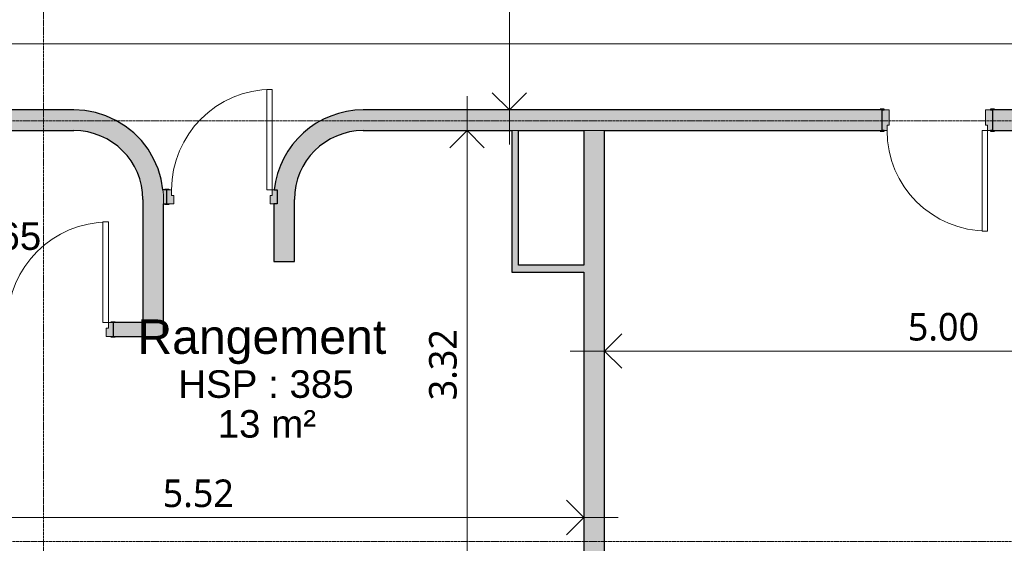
# Model space of a CAD drawing. Header units: millimetres. Extents: x -64334 to 32356, y -11421 to 53741.
# Tile 44 of 71: x -7402 to -258, y 12798 to 16599. Entities that reach past the tile are written whole.
import ezdxf

# ---------------------------------------------------------------- set-up
doc = ezdxf.new("R2010")
doc.units = ezdxf.units.MM
doc.linetypes.add('Ligne de quadrillage', pattern=[22.225, 12.7, -3.175, 3.175, -3.175])
for name, color, linetype, lineweight in [('A-ANNO-DIMS', 211, 'Continuous', 9), ('A-ANNO-DIMS-100', 211, 'Continuous', 9), ('A-AREA-IDEN', 2, 'Continuous', 9), ('A-DOOR', 31, 'Continuous', 9), ('A-DOOR-FRAM', 31, 'Continuous', 9), ('A-WALL', 113, 'Continuous', 9), ('G-ANNO-SYMB', 111, 'Continuous', 9), ('I-WALL', 2, 'Continuous', 9), ('S-GRID', 1, 'Continuous', 9)]:
    doc.layers.add(name, color=color, linetype=linetype, lineweight=lineweight)
doc.styles.add('Arial_2', font='arial.ttf', dxfattribs={"height": 200})
doc.styles.add('Arial_B', font='txt', dxfattribs={"height": 250})
doc.styles.add('Trebuchet MS_B', font='txt', dxfattribs={"height": 200})
doc.dimstyles.new('Cotes_linéaires_rouge_2mm', dxfattribs={"dimscale": 304.8, "dimtxt": 206.190181, "dimasz": 0.410105, "dimexe": 0.82021, "dimexo": 0.0625, "dimgap": 0.065617, "dimtad": 1, "dimlfac": 0.001, "dimrnd": 0.01, "dimzin": 0, "dimdsep": 46, "dimtxsty": 'Trebuchet MS_B', "dimblk1": 'OPEN30', "dimblk2": 'OPEN30', "dimsah": 1, "dimcen": 0.09, "dimdle": 0.82021, "dimazin": 0, "dimtfac": 1, "dimtdec": 4, "dimtix": 1, "dimtmove": 0, "dimatfit": 3, "dimfxl": 1.64042, "dimfxlon": 1, "dimtvp": 1, "dimtolj": 1, "dimtzin": 0, "dimarcsym": 2})

# ---------------------------------------------------------------- blocks, each defined once
blk = doc.blocks.new('__Int_ Simple - __PP _0_73m x 2_04m_-V25-Niveau 00')
at = {"layer": 'A-DOOR'}
h = blk.add_hatch(color=254, dxfattribs=at)
h.paths.add_polyline_path([(-435, -55), (-420, -55), (-420, -50), (-450, -50), (-450, -55)])
h.paths.add_polyline_path([(-435, 50), (-420, 50), (-420, 55), (-450, 55), (-450, 50)])
at = {"layer": 'A-DOOR-FRAM'}
h = blk.add_hatch(color=254, dxfattribs=at)
h.paths.add_polyline_path([(-435, -50), (-385, -50), (-385, 10), (-400, 10), (-400, 50), (-435, 50), (-435, -19.2)])
h.paths.add_polyline_path([(365, -50), (365, 50), (330, 50), (330, 10), (315, 10), (315, -50), (341.1, -50)])
at = {"layer": 'A-DOOR'}
for p, q in [((330, 780), (290, 780)), ((290, 780), (290, 50)), ((330, 50), (330, 780)), ((330, 50), (290, 50))]:
    blk.add_line(p, q, dxfattribs=at)
at = {"layer": 'A-DOOR', "lineweight": 25}
for p, q in [((-450, 50), (-450, 55)), ((-450, 55), (-420, 55)), ((-420, 50), (-435, 50)), ((-420, 55), (-420, 50)), ((-450, -55), (-450, -50)), ((-420, -55), (-450, -55)), ((-435, -50), (-420, -50)), ((-420, -50), (-420, -55))]:
    blk.add_line(p, q, dxfattribs=at)
at = {"layer": 'A-DOOR'}
blk.add_arc((330, 50), 730, 90, 180, dxfattribs=at)
at = {"layer": 'A-DOOR-FRAM', "lineweight": 18}
for p, q in [((-435, 50), (-400, 50)), ((-400, 50), (-400, 10)), ((-400, 10), (-385, 10)), ((-385, 10), (-385, -50)), ((315, 10), (330, 10)), ((315, -50), (315, 10)), ((330, 50), (344.8, 50)), ((330, 10), (330, 50)), ((-385, -50), (-435, -50)), ((341.1, -50), (315, -50))]:
    blk.add_line(p, q, dxfattribs=at)
blk = doc.blocks.new('__Int_ Simple - __PP _0_73m x 2_04m_-V28-Niveau 00')
at = {"layer": 'A-DOOR'}
h = blk.add_hatch(color=254, dxfattribs=at)
h.paths.add_polyline_path([(-420, -55), (-420, -50), (-450, -50), (-450, -55), (-435, -55)])
h.paths.add_polyline_path([(365, -55), (380, -55), (380, -50), (350, -50), (350, -55)])
h.paths.add_polyline_path([(-450, 50), (-420, 50), (-420, 55), (-450, 55)])
h.paths.add_polyline_path([(365, 50), (380, 50), (380, 55), (350, 55), (350, 50)])
at = {"layer": 'A-DOOR-FRAM'}
h = blk.add_hatch(color=254, dxfattribs=at)
h.paths.add_polyline_path([(-385, -50), (-385, 10), (-400, 10), (-400, 50), (-435, 50), (-435, -50)])
h.paths.add_polyline_path([(365, -50), (365, 50), (330, 50), (330, 10), (315, 10), (315, -50)])
at = {"layer": 'A-DOOR'}
for p, q in [((330, 780), (290, 780)), ((290, 780), (290, 50)), ((330, 50), (330, 780)), ((330, 50), (290, 50))]:
    blk.add_line(p, q, dxfattribs=at)
at = {"layer": 'A-DOOR', "lineweight": 25}
for p, q in [((-450, 50), (-450, 55)), ((-450, 55), (-420, 55)), ((-420, 50), (-435, 50)), ((-420, 55), (-420, 50)), ((350, 50), (350, 55)), ((350, 55), (380, 55)), ((365, 50), (350, 50)), ((380, 55), (380, 50)), ((-450, -55), (-450, -50)), ((-420, -55), (-450, -55)), ((-435, -50), (-420, -50)), ((-420, -50), (-420, -55)), ((350, -55), (350, -50)), ((350, -50), (365, -50)), ((380, -55), (350, -55)), ((380, -50), (380, -55))]:
    blk.add_line(p, q, dxfattribs=at)
at = {"layer": 'A-DOOR'}
blk.add_arc((330, 50), 730, 90, 180, dxfattribs=at)
at = {"layer": 'A-DOOR-FRAM', "lineweight": 18}
for p, q in [((-435, 50), (-400, 50)), ((-400, 50), (-400, 10)), ((-400, 10), (-385, 10)), ((-385, 10), (-385, -50)), ((315, 10), (330, 10)), ((315, -50), (315, 10)), ((330, 50), (365, 50)), ((330, 10), (330, 50)), ((-385, -50), (-435, -50)), ((365, -50), (315, -50))]:
    blk.add_line(p, q, dxfattribs=at)
blk = doc.blocks.new('__Int_ Simple - __PP _0_73m x 2_04m_-V29-Niveau 00')
at = {"layer": 'A-DOOR'}
h = blk.add_hatch(color=254, dxfattribs=at)
h.paths.add_polyline_path([(-420, -80), (-420, -75), (-450, -75), (-450, -80), (-435, -80)])
h.paths.add_polyline_path([(350, -80), (380, -80), (380, -75), (350, -75)])
h.paths.add_polyline_path([(-435, 75), (-420, 76.1), (-420, 80), (-450, 80), (-450, 75)])
h.paths.add_polyline_path([(350, 75), (380, 75), (380, 80), (350, 80)])
at = {"layer": 'A-DOOR-FRAM'}
h = blk.add_hatch(color=254, dxfattribs=at)
h.paths.add_polyline_path([(330, -75), (365, -75), (365, 75), (315, 75), (315, -35), (330, -35)])
h.paths.add_polyline_path([(-400, -75), (-400, -35), (-385, -35), (-385, 75), (-435, 75), (-435, -75)])
at = {"layer": 'A-DOOR', "lineweight": 25}
for p, q in [((-420, 80), (-450, 80)), ((-450, 80), (-450, 75)), ((-435, 75), (-420, 75)), ((-420, 75), (-420, 80)), ((380, 80), (350, 80)), ((350, 80), (350, 75)), ((350, 75), (365, 75)), ((380, 75), (380, 80)), ((-450, -75), (-450, -80)), ((-450, -80), (-420, -80)), ((-420, -75), (-435, -75)), ((-420, -80), (-420, -75)), ((365, -75), (350, -75)), ((350, -75), (350, -80)), ((350, -80), (380, -80)), ((380, -80), (380, -75))]:
    blk.add_line(p, q, dxfattribs=at)
at = {"layer": 'A-DOOR'}
for p, q in [((330, -75), (290, -75)), ((290, -805), (290, -75)), ((330, -75), (330, -805)), ((330, -805), (290, -805))]:
    blk.add_line(p, q, dxfattribs=at)
blk.add_arc((330, -75), 730, 180, 270, dxfattribs=at)
at = {"layer": 'A-DOOR-FRAM', "lineweight": 18}
for p, q in [((-385, 75), (-435, 75)), ((-385, -35), (-385, 75)), ((365, 75), (315, 75)), ((315, 75), (315, -35)), ((-400, -75), (-400, -35)), ((-400, -35), (-385, -35)), ((315, -35), (330, -35)), ((330, -35), (330, -75)), ((-435, -75), (-400, -75)), ((330, -75), (365, -75))]:
    blk.add_line(p, q, dxfattribs=at)
blk = doc.blocks.new('DIMBLOCK198-Niveau 00')
at = {"layer": 'A-ANNO-DIMS-100'}
for p, q in [((-3849.5, 19973.5), (-3849.5, 15694)), ((-4349.5, 19723.5), (-3599.5, 19723.5)), ((-3849.5, 19723.5), (-4349.5, 19723.5)), ((-3349.5, 15944), (-4099.5, 15944)), ((-3849.5, 15944), (-3349.5, 15944))]:
    blk.add_line(p, q, dxfattribs=at)
at = {"layer": 'A-ANNO-DIMS-100', "lineweight": 25}
for p, q in [((-3849.5, 19723.5), (-3974.5, 19598.5)), ((-3849.5, 19723.5), (-3724.5, 19598.5)), ((-3849.5, 15944), (-3974.5, 16069)), ((-3849.5, 15944), (-3724.5, 16069))]:
    blk.add_line(p, q, dxfattribs=at)
at = {"layer": 'A-ANNO-DIMS-100', "color": 0, "insert": (-4125.4, 17536.7), "char_height": 200, "width": 712.929, "attachment_point": 1, "rotation": 90, "line_spacing_factor": 1.048425, "style": 'Trebuchet MS_B'}
blk.add_mtext('3.78', dxfattribs=at)
blk = doc.blocks.new('_Open30')
at = {"color": 0, "linetype": 'ByBlock', "lineweight": -2}
for p, q in [((-1, 0.268), (0, 0)), ((0, 0), (-1, -0.268)), ((0, 0), (-1, 0))]:
    blk.add_line(p, q, dxfattribs=at)
blk = doc.blocks.new('DIMBLOCK221-Niveau 00')
at = {"layer": 'A-ANNO-DIMS-100'}
for p, q in [((-3159.1, 13694.2), (-3159.1, 14444.2)), ((1837.2, 13694.2), (1837.2, 14444.2)), ((2087.2, 14194.2), (-3409.1, 14194.2)), ((-3159.1, 14194.2), (-3159.1, 13694.2)), ((1837.2, 14194.2), (1837.2, 13694.2))]:
    blk.add_line(p, q, dxfattribs=at)
at = {"layer": 'A-ANNO-DIMS-100', "lineweight": 25}
for p, q in [((-3159.1, 14194.2), (-3034.1, 14319.2)), ((1837.2, 14194.2), (1712.2, 14319.2)), ((-3159.1, 14194.2), (-3034.1, 14069.2)), ((1837.2, 14194.2), (1712.2, 14069.2))]:
    blk.add_line(p, q, dxfattribs=at)
at = {"layer": 'A-ANNO-DIMS-100', "color": 0, "insert": (-958, 14470.2), "char_height": 200, "width": 712.929, "attachment_point": 1, "line_spacing_factor": 1.048425, "style": 'Trebuchet MS_B'}
blk.add_mtext('5.00', dxfattribs=at)
blk = doc.blocks.new('DIMBLOCK224-Niveau 00')
at = {"layer": 'A-ANNO-DIMS-100'}
for p, q in [((-4156.2, 16044), (-4156.2, 12222.7)), ((-3656.2, 15794), (-4406.2, 15794)), ((-4156.2, 15794), (-3656.2, 15794)), ((-3656.2, 12472.7), (-4406.2, 12472.7)), ((-4156.2, 12472.7), (-3656.2, 12472.7))]:
    blk.add_line(p, q, dxfattribs=at)
at = {"layer": 'A-ANNO-DIMS-100', "lineweight": 25}
for p, q in [((-4156.2, 15794), (-4281.2, 15669)), ((-4156.2, 15794), (-4031.2, 15669)), ((-4156.2, 12472.7), (-4281.2, 12597.7)), ((-4156.2, 12472.7), (-4031.2, 12597.7))]:
    blk.add_line(p, q, dxfattribs=at)
at = {"layer": 'A-ANNO-DIMS-100', "color": 0, "insert": (-4432.1, 13836.3), "char_height": 200, "width": 712.929, "attachment_point": 1, "rotation": 90, "line_spacing_factor": 1.048425, "style": 'Trebuchet MS_B'}
blk.add_mtext('3.32', dxfattribs=at)
blk = doc.blocks.new('DIMBLOCK225-Niveau 00')
at = {"layer": 'A-ANNO-DIMS-100'}
for p, q in [((-8826.6, 12485.7), (-8826.6, 13235.7)), ((-3309.1, 12485.7), (-3309.1, 13235.7)), ((-3059.1, 12985.7), (-9076.6, 12985.7)), ((-8826.6, 12985.7), (-8826.6, 12485.7)), ((-3309.1, 12985.7), (-3309.1, 12485.7))]:
    blk.add_line(p, q, dxfattribs=at)
at = {"layer": 'A-ANNO-DIMS-100', "lineweight": 25}
for p, q in [((-8826.6, 12985.7), (-8701.6, 13110.7)), ((-3309.1, 12985.7), (-3434.1, 13110.7)), ((-8826.6, 12985.7), (-8701.6, 12860.7)), ((-3309.1, 12985.7), (-3434.1, 12860.7))]:
    blk.add_line(p, q, dxfattribs=at)
at = {"layer": 'A-ANNO-DIMS-100', "color": 0, "insert": (-6364.9, 13261.6), "char_height": 200, "width": 712.929, "attachment_point": 1, "line_spacing_factor": 1.048425, "style": 'Trebuchet MS_B'}
blk.add_mtext('5.52', dxfattribs=at)

msp = doc.modelspace()

# ---------------------------------------------------------------- hatches: boundary and pattern name
at = {"layer": 'A-WALL'}
for points in [[(-7009.054, 15793.989), (-7009.054, 15943.989), (-11529.115, 15943.989), (-11529.115, 15793.989), (-7133.576, 15793.989)], [(-6359.054, 15293.989), (-6359.98, 15328.665), (-6362.755, 15363.243), (-6375.978, 15441.345), (-6398.618, 15517.3), (-6430.335, 15589.934), (-6470.655, 15658.168), (-6518.981, 15720.988), (-6574.593, 15777.459), (-6636.665, 15826.742), (-6704.273, 15868.104), (-6776.413, 15900.931), (-6852.011, 15924.733), (-6929.945, 15939.157), (-7009.054, 15943.989), (-7009.054, 15793.989), (-6930.837, 15787.833), (-6854.546, 15769.517), (-6782.059, 15739.492), (-6715.162, 15698.498), (-6655.501, 15647.543), (-6604.546, 15587.882), (-6563.551, 15520.984), (-6533.526, 15448.498), (-6515.21, 15372.206), (-6509.054, 15293.989)], [(-5535.166, 15293.989), (-5409.054, 15293.989), (-5402.898, 15372.206), (-5384.583, 15448.498), (-5354.558, 15520.984), (-5313.563, 15587.882), (-5262.608, 15647.543), (-5202.947, 15698.498), (-5136.05, 15739.492), (-5063.563, 15769.517), (-4987.272, 15787.833), (-4909.054, 15793.989), (-4909.054, 15943.989), (-4995.315, 15938.24), (-5080.05, 15921.094), (-5161.76, 15892.855), (-5238.999, 15854.022), (-5310.402, 15805.282), (-5374.705, 15747.497), (-5430.771, 15681.69), (-5477.608, 15609.024), (-5514.387, 15530.785), (-5540.458, 15448.358), (-5555.359, 15363.2), (-5535.166, 15363.2)], [(-6509.054, 14300.589), (-6359.054, 14300.589), (-6359.054, 15293.989), (-6509.054, 15293.989), (-6509.054, 14400.589)], [(-5484.054, 14844.712), (-5409.054, 14844.712), (-5409.054, 15293.989), (-5535.166, 15293.989), (-5535.166, 15263.2), (-5559.054, 15263.2), (-5559.054, 14844.712)]]:
    msp.add_hatch(color=8, dxfattribs=at).paths.add_polyline_path(points)
h = msp.add_hatch(color=8, dxfattribs=at)
h.paths.add_polyline_path([(3465.7, 15793.989), (3465.7, 15943.989), (-344.115, 15943.989), (-344.115, 15793.989), (2020.946, 15793.989)])
h.paths.add_polyline_path([(-3159.115, 15793.989), (-1144.115, 15793.989), (-1144.115, 15943.989), (-4909.054, 15943.989), (-4909.054, 15793.989), (-3309.115, 15793.989)])
at = {"layer": 'I-WALL'}
for points in [[(-3832.34, 14817.481), (-3782.34, 14817.481), (-3782.34, 15793.989), (-3832.34, 15793.989)], [(-3159.115, 12206.365), (-3159.115, 15793.989), (-3309.115, 15793.989), (-3309.115, 12206.365)], [(-6359.054, 15263.2), (-6335.166, 15263.2), (-6335.166, 15363.2), (-6362.75, 15363.2), (-6359.978, 15328.633), (-6359.054, 15293.968)], [(-3832.34, 14767.481), (-3309.115, 14767.481), (-3309.115, 14817.481), (-3832.34, 14817.481)]]:
    msp.add_hatch(color=8, dxfattribs=at).paths.add_polyline_path(points)
h = msp.add_hatch(color=8, dxfattribs=at)
h.paths.add_polyline_path([(-8826.615, 14300.589), (-7524.054, 14300.589), (-7524.054, 14400.589), (-8826.615, 14400.589)])
h.paths.add_polyline_path([(-6724.054, 14300.589), (-6509.054, 14300.589), (-6509.054, 14400.589), (-6724.054, 14400.589)])

# ---------------------------------------------------------------- linework, layer by layer
at = {"layer": 'A-WALL', "lineweight": 25}
for p, q in [((-7009.054, 15943.989), (-11529.115, 15943.989)), ((-1144.115, 15943.989), (-4909.054, 15943.989)), ((-1144.115, 15793.989), (-1144.115, 15943.989)), ((3465.7, 15943.989), (-344.115, 15943.989)), ((-344.115, 15943.989), (-344.115, 15793.989)), ((-8826.615, 15793.989), (-7009.054, 15793.989)), ((-4909.054, 15793.989), (-3832.34, 15793.989)), ((-3782.34, 15793.989), (-3309.115, 15793.989)), ((-3159.115, 15793.989), (-1144.115, 15793.989)), ((-344.115, 15793.989), (1870.946, 15793.989)), ((-5555.359, 15363.2), (-5535.166, 15363.2)), ((-5535.166, 15363.2), (-5535.166, 15263.2)), ((-6509.054, 15293.989), (-6509.054, 14400.589)), ((-5409.054, 14844.712), (-5409.054, 15293.989)), ((-6359.054, 14300.589), (-6359.054, 15263.2)), ((-5535.166, 15263.2), (-5559.054, 15263.2)), ((-5559.054, 15263.2), (-5559.054, 14844.712)), ((-5559.054, 14844.712), (-5409.054, 14844.712)), ((-6509.054, 14300.589), (-6359.054, 14300.589))]:
    msp.add_line(p, q, dxfattribs=at)
at = {"layer": 'A-WALL'}
for p, q in [((-3782.34, 15793.989), (-3832.34, 15793.989)), ((-3159.115, 15793.989), (-3309.115, 15793.989)), ((-6359.054, 15293.989), (-6359.054, 15263.2)), ((-6509.054, 14300.589), (-6509.054, 14400.589))]:
    msp.add_line(p, q, dxfattribs=at)
at = {"layer": 'A-WALL', "lineweight": 25, "flags": 128}
msp.add_lwpolyline([(-6362.755, 15363.243), (-6375.98, 15441.356), (-6398.621, 15517.309), (-6430.337, 15589.94), (-6470.657, 15658.171), (-6518.98, 15720.987), (-6574.589, 15777.456), (-6636.657, 15826.737), (-6704.263, 15868.099), (-6776.402, 15900.926), (-6852.001, 15924.73), (-6929.936, 15939.156), (-7009.054, 15943.989)], dxfattribs=at)
at = {"layer": 'A-WALL', "lineweight": 25}
for centre, radius, start, end in [((-4909.054, 15293.989), 650, 90, 173.8876835), ((-7009.054, 15293.989), 500, 0, 90), ((-4909.054, 15293.989), 500, 90, 180)]:
    msp.add_arc(centre, radius, start, end, dxfattribs=at)
at = {"layer": 'A-WALL'}
for centre, radius, start, end in [((-7008.778, 15293.997), 649.724, 359.9993511, 6.118086), ((-7009.054, 15293.989), 650, 359.9981167, 6.1123162)]:
    msp.add_arc(centre, radius, start, end, dxfattribs=at)
at = {"layer": 'G-ANNO-SYMB'}
msp.add_line((-55030.462, 16424.597), (29585.342, 16424.597), dxfattribs=at)
at = {"layer": 'I-WALL', "lineweight": 25}
for p, q in [((-3832.34, 15793.989), (-3832.34, 14767.481)), ((-3782.34, 14817.481), (-3782.34, 15793.989)), ((-3309.115, 15793.989), (-3309.115, 14817.481)), ((-3159.115, 10943.989), (-3159.115, 15793.989)), ((-6335.166, 15363.2), (-6362.75, 15363.2)), ((-6335.166, 15263.2), (-6335.166, 15363.2)), ((-6359.054, 15263.2), (-6335.166, 15263.2)), ((-3309.115, 14817.481), (-3782.34, 14817.481)), ((-3832.34, 14767.481), (-3309.115, 14767.481)), ((-3309.115, 14767.481), (-3309.115, 12472.739)), ((-6509.054, 14400.589), (-6724.054, 14400.589)), ((-6724.054, 14400.589), (-6724.054, 14300.589)), ((-6724.054, 14300.589), (-6509.054, 14300.589))]:
    msp.add_line(p, q, dxfattribs=at)
at = {"layer": 'S-GRID', "linetype": 'Ligne de quadrillage', "lineweight": 18}
for p, q in [((-7229.115, -7247.936), (-7229.115, 51986.924)), ((-63034.151, 15865.239), (31922.827, 15865.239)), ((-63034.151, 12811.551), (31922.827, 12811.551))]:
    msp.add_line(p, q, dxfattribs=at)

# ---------------------------------------------------------------- block references
at = {"layer": 'A-DOOR'}
for name, p in [('__Int_ Simple - __PP _0_73m x 2_04m_-V25-Niveau 00', (-5900.166, 15313.2)), ('__Int_ Simple - __PP _0_73m x 2_04m_-V29-Niveau 00', (-709.115, 15868.989)), ('__Int_ Simple - __PP _0_73m x 2_04m_-V28-Niveau 00', (-7089.054, 14350.589))]:
    msp.add_blockref(name, p, dxfattribs=at)

# ---------------------------------------------------------------- texts
at = {"layer": 'A-AREA-IDEN', "attachment_point": 1}
for s, insert, char_height, width, style in [('HSP : 365', (-8519.744, 15128.104), 200, 1579.32437, 'Arial_2'), ('Rangement', (-6548.386, 14423.308), 250, 2292.82625, 'Arial_B'), ('HSP : 385', (-6251.977, 14054.167), 200, 1579.32437, 'Arial_2'), ('13 m²', (-5965.886, 13765.394), 200, 881.85625, 'Arial_2')]:
    msp.add_mtext(s, dxfattribs=dict(at, insert=insert, char_height=char_height, width=width, style=style))

# ---------------------------------------------------------------- dimensions: what is measured, and where the dimension line sits
at = {"layer": 'A-ANNO-DIMS'}
for base, p1, p2, angle, override, picture, middle in [((-3849.511, 15943.989), (-4349.511, 19723.463), (-3349.511, 15943.989), 90, {"dimpost": '<>', "dimfxl": 3909.529866}, 'DIMBLOCK198-Niveau 00', (-3973.282, 17833.726)), ((-4156.168, 12472.739), (-3656.168, 15793.989), (-3656.168, 12472.739), 90, {"dimpost": '<>', "dimfxl": 3321.249996}, 'DIMBLOCK224-Niveau 00', (-4279.939, 14133.364)), ((-8826.615, 12985.715), (-3309.115, 12485.715), (-8826.615, 12485.715), 0, {"dimpost": '<>', "dimfxl": 5517.500001}, 'DIMBLOCK225-Niveau 00', (-6067.865, 13109.486))]:
    dim = msp.add_linear_dim(base=base, p1=p1, p2=p2, angle=angle, dimstyle='Cotes_linéaires_rouge_2mm', override=override, dxfattribs=at)
    dim.commit()
    dim.dimension.update_dxf_attribs({"geometry": picture, "text_midpoint": middle})
dim = msp.add_linear_dim(base=(-3159.115, 14194.239), p1=(1837.212, 13694.239), p2=(-3159.115, 13694.239), dimstyle='Cotes_linéaires_rouge_2mm', override={"dimpost": '<>', "dimfxl": 4996.327378}, dxfattribs=at)
dim.commit()
dim.dimension.update_dxf_attribs({"geometry": 'DIMBLOCK221-Niveau 00', "text_midpoint": (-660.951, 14318.01)})

doc.saveas('drawing.dxf')
